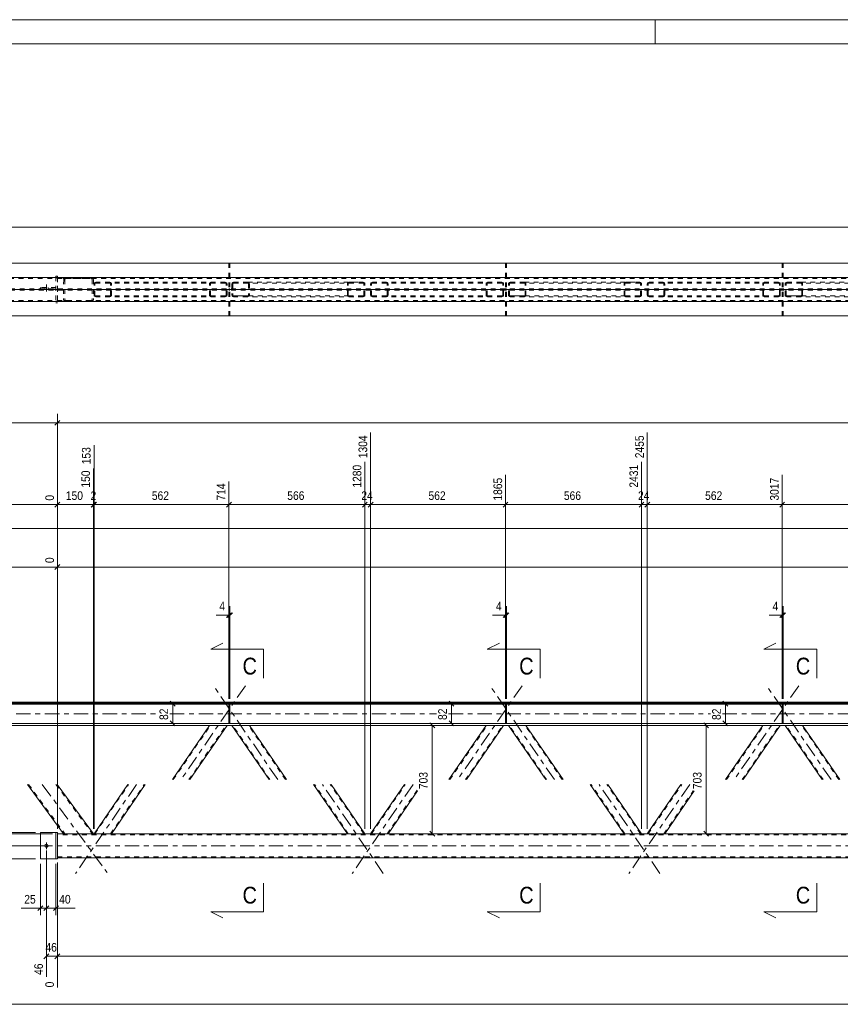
# Model space of a CAD drawing. Header units: millimetres. Extents: x 0 to 914, y 0 to 420.
# Tile 3 of 8: x 152 to 323, y 215 to 420. Entities that reach past the tile are written whole.
import ezdxf

# ---------------------------------------------------------------- set-up
doc = ezdxf.new("R2010")
doc.units = ezdxf.units.MM
for name, pattern in [('XKITLINE00', [0]), ('XKITLINE01', [4, 1, -1, 1, -1]), ('XKITLINE02', [4, 2, -2]), ('XKITLINE03', [6, 3, -1, 1, -1])]:
    doc.linetypes.add(name, pattern=pattern)
for name, color, linetype, lineweight in [('Arkusz rysunku', 3, 'Continuous', 0), ('Element', 2, 'Continuous', 0), ('Przekrój', 7, 'Continuous', 0), ('Wymiar', 4, 'Continuous', 0), ('Śruba', 3, 'Continuous', 0)]:
    doc.layers.add(name, color=color, linetype=linetype, lineweight=lineweight)
doc.styles.add('ARIAL', font='ARIAL.TTF')

msp = doc.modelspace()

# ---------------------------------------------------------------- linework, layer by layer
at = {"layer": 'Arkusz rysunku', "linetype": 'XKITLINE00', "lineweight": 0}
for p, q in [((914, 420), (0, 420)), ((284, 415), (284, 420)), ((909, 415), (5, 415))]:
    msp.add_line(p, q, dxfattribs=at)
at = {"layer": 'Element', "linetype": 'XKITLINE00', "lineweight": 0}
for p, q in [((724.78, 369.35), (126.58, 369.35)), ((126.58, 366.35), (724.78, 366.35)), ((724.78, 366.34), (126.58, 366.34)), ((166.64, 366.34), (166.65, 366.34)), ((126.58, 361.34), (724.78, 361.34)), ((126.58, 361.34), (724.78, 361.34)), ((724.78, 358.34), (126.58, 358.34)), ((724.78, 277.94), (126.58, 277.94)), ((126.58, 277.94), (724.78, 277.94)), ((724.78, 277.84), (126.58, 277.84)), ((126.58, 277.64), (724.78, 277.64)), ((195.31, 277.54), (138.63, 277.54)), ((195.31, 277.64), (195.31, 273.54)), ((195.31, 277.64), (195.51, 277.64)), ((195.51, 277.64), (195.51, 273.54)), ((252.88, 277.54), (195.51, 277.54)), ((252.88, 277.64), (252.88, 273.54)), ((252.88, 277.64), (253.08, 277.64)), ((253.08, 277.64), (253.08, 273.54)), ((310.44, 277.54), (253.08, 277.54)), ((310.44, 277.64), (310.44, 273.54)), ((310.44, 277.64), (310.64, 277.64)), ((310.64, 277.64), (310.64, 273.54)), ((368.01, 277.54), (310.64, 277.54)), ((717.68, 273.54), (133.68, 273.54)), ((133.68, 273.14), (715.82, 273.14)), ((183.54, 261.84), (191.27, 273.14)), ((194.91, 273.14), (187.17, 261.84)), ((195.51, 273.54), (195.31, 273.54)), ((203.66, 261.84), (195.92, 273.14)), ((199.56, 273.14), (207.29, 261.84)), ((241.1, 261.84), (248.84, 273.14)), ((252.47, 273.14), (244.74, 261.84)), ((253.08, 273.54), (252.88, 273.54)), ((261.22, 261.84), (253.49, 273.14)), ((257.12, 273.14), (264.86, 261.84)), ((298.67, 261.84), (306.4, 273.14)), ((310.04, 273.14), (302.3, 261.84)), ((310.64, 273.54), (310.44, 273.54)), ((318.79, 261.84), (311.05, 273.14)), ((314.69, 273.14), (322.43, 261.84)), ((153.36, 260.84), (160.91, 250.59)), ((159.57, 260.84), (167.13, 250.59)), ((167.24, 250.59), (174.25, 260.84)), ((177.88, 260.84), (170.87, 250.59)), ((219.96, 250.59), (212.94, 260.84)), ((216.58, 260.84), (223.59, 250.59)), ((224.8, 250.59), (231.82, 260.84)), ((277.52, 250.59), (270.51, 260.84)), ((274.14, 260.84), (281.16, 250.59)), ((282.37, 250.59), (289.38, 260.84)), ((234.54, 259.5), (228.44, 250.59)), ((292.1, 259.5), (286, 250.59)), ((156.07, 245.34), (156.07, 250.84)), ((156.07, 250.84), (159.32, 250.84)), ((159.32, 245.34), (159.32, 250.84)), ((159.32, 250.84), (159.62, 250.84)), ((159.62, 250.84), (159.62, 245.34)), ((160.91, 250.59), (159.62, 250.59)), ((166.98, 250.59), (160.91, 250.59)), ((167.09, 250.59), (166.98, 250.59)), ((167.12, 250.59), (167.09, 250.59)), ((684.23, 250.59), (167.12, 250.59)), ((159.32, 245.34), (156.07, 245.34)), ((159.62, 245.34), (159.32, 245.34)), ((159.62, 245.59), (691.73, 245.59))]:
    msp.add_line(p, q, dxfattribs=at)
at = {"layer": 'Element', "linetype": 'XKITLINE01', "lineweight": 0}
for p, q in [((126.58, 369.34), (724.78, 369.34)), ((195.31, 369.34), (195.31, 363.97)), ((195.31, 369.34), (195.51, 369.34)), ((195.51, 369.34), (195.51, 363.97)), ((252.88, 369.34), (252.88, 363.97)), ((252.88, 369.34), (253.08, 369.34)), ((253.08, 369.34), (253.08, 363.97)), ((310.44, 369.34), (310.44, 363.97)), ((310.44, 369.34), (310.64, 369.34)), ((310.64, 369.34), (310.64, 363.97)), ((724.78, 366.34), (126.58, 366.34)), ((135.53, 366.36), (166.63, 366.35)), ((135.53, 366.16), (166.63, 366.15)), ((159.32, 366.6), (159.62, 366.6)), ((159.32, 366.6), (159.32, 361.1)), ((159.62, 366.6), (159.62, 361.1)), ((159.62, 361.35), (159.62, 366.35)), ((691.73, 366.35), (159.62, 366.35)), ((691.73, 366.15), (159.62, 366.15)), ((160.92, 365.95), (160.91, 361.75)), ((160.92, 365.95), (160.95, 366.1)), ((161.18, 366.02), (161.16, 365.95)), ((161.16, 365.95), (161.16, 361.75)), ((161.24, 366.09), (161.18, 366.02)), ((161.22, 366.32), (161.41, 366.35)), ((161.32, 366.13), (161.24, 366.09)), ((161.41, 366.15), (161.32, 366.13)), ((166.63, 366.35), (166.64, 366.34)), ((166.72, 366.13), (166.63, 366.15)), ((166.65, 366.34), (166.82, 366.32)), ((166.81, 366.09), (166.72, 366.13)), ((166.86, 366.02), (166.81, 366.09)), ((166.88, 365.95), (166.86, 366.02)), ((166.88, 365.95), (166.88, 361.75)), ((167.09, 366.1), (167.13, 365.95)), ((167.13, 365.95), (167.12, 361.75)), ((167.24, 365.05), (167.26, 365.16)), ((167.24, 362.65), (167.24, 365.05)), ((167.26, 365.16), (167.34, 365.26)), ((167.34, 365.26), (167.46, 365.32)), ((167.43, 365.1), (167.42, 365.05)), ((167.42, 362.65), (167.42, 365.05)), ((167.47, 365.15), (167.43, 365.1)), ((167.46, 365.32), (167.6, 365.35)), ((167.53, 365.18), (167.47, 365.15)), ((167.6, 365.2), (167.53, 365.18)), ((194.54, 365.35), (167.6, 365.35)), ((194.54, 365.2), (167.6, 365.2)), ((170.51, 365.35), (170.65, 365.32)), ((170.58, 365.18), (170.51, 365.2)), ((170.64, 365.15), (170.58, 365.18)), ((170.67, 365.1), (170.64, 365.15)), ((170.65, 365.32), (170.76, 365.26)), ((170.69, 365.05), (170.67, 365.1)), ((170.69, 362.65), (170.69, 365.05)), ((170.76, 365.26), (170.84, 365.16)), ((170.84, 365.16), (170.87, 365.05)), ((170.87, 362.65), (170.87, 365.05)), ((191.3, 365.16), (191.27, 365.05)), ((191.27, 362.65), (191.27, 365.05)), ((191.38, 365.26), (191.3, 365.16)), ((191.49, 365.32), (191.38, 365.26)), ((191.45, 365.05), (191.47, 365.1)), ((191.45, 362.65), (191.45, 365.05)), ((191.47, 365.1), (191.51, 365.15)), ((191.63, 365.35), (191.49, 365.32)), ((191.51, 365.15), (191.56, 365.18)), ((191.56, 365.18), (191.63, 365.2)), ((194.68, 365.32), (194.54, 365.35)), ((194.54, 365.2), (194.61, 365.18)), ((194.61, 365.18), (194.67, 365.15)), ((194.67, 365.15), (194.71, 365.1)), ((194.8, 365.26), (194.68, 365.32)), ((194.71, 365.1), (194.72, 365.05)), ((194.72, 362.65), (194.72, 365.05)), ((194.88, 365.16), (194.8, 365.26)), ((194.91, 365.05), (194.88, 365.16)), ((194.91, 362.65), (194.91, 365.05)), ((195.51, 366.34), (195.31, 366.34)), ((195.51, 366.34), (195.31, 366.34)), ((195.95, 365.16), (195.92, 365.05)), ((195.92, 365.05), (195.92, 362.65)), ((196.03, 365.26), (195.95, 365.16)), ((196.15, 365.32), (196.03, 365.26)), ((196.1, 365.05), (196.12, 365.1)), ((196.1, 365.05), (196.1, 362.65)), ((196.12, 365.1), (196.16, 365.15)), ((196.29, 365.35), (196.15, 365.32)), ((196.16, 365.15), (196.22, 365.18)), ((196.22, 365.18), (196.29, 365.2)), ((196.29, 365.35), (199.19, 365.35)), ((196.29, 365.2), (220.32, 365.2)), ((196.29, 365.2), (199.19, 365.2)), ((199.19, 365.35), (223.23, 365.35)), ((199.33, 365.32), (199.19, 365.35)), ((199.19, 365.2), (199.26, 365.18)), ((199.26, 365.18), (199.32, 365.15)), ((199.32, 365.15), (199.36, 365.1)), ((199.45, 365.26), (199.33, 365.32)), ((199.36, 365.1), (199.38, 365.05)), ((199.38, 365.05), (199.38, 362.65)), ((199.53, 365.16), (199.45, 365.26)), ((199.56, 365.05), (199.53, 365.16)), ((199.56, 365.05), (199.56, 362.65)), ((219.96, 365.05), (219.99, 365.16)), ((219.96, 362.65), (219.96, 365.05)), ((219.99, 365.16), (220.06, 365.26)), ((220.06, 365.26), (220.18, 365.32)), ((220.15, 365.1), (220.14, 365.05)), ((220.14, 362.65), (220.14, 365.05)), ((220.19, 365.15), (220.15, 365.1)), ((220.18, 365.32), (220.32, 365.35)), ((220.25, 365.18), (220.19, 365.15)), ((220.32, 365.2), (220.25, 365.18)), ((220.32, 365.35), (223.23, 365.35)), ((220.32, 365.2), (223.23, 365.2)), ((223.23, 365.35), (223.37, 365.32)), ((223.3, 365.18), (223.23, 365.2)), ((223.36, 365.15), (223.3, 365.18)), ((223.4, 365.1), (223.36, 365.15)), ((223.37, 365.32), (223.49, 365.26)), ((223.41, 365.05), (223.4, 365.1)), ((223.41, 362.65), (223.41, 365.05)), ((223.49, 365.26), (223.57, 365.16)), ((223.57, 365.16), (223.59, 365.05)), ((223.59, 362.65), (223.59, 365.05)), ((224.8, 365.05), (224.83, 365.16)), ((224.8, 362.65), (224.8, 365.05)), ((224.83, 365.16), (224.91, 365.26)), ((224.91, 365.26), (225.03, 365.32)), ((225, 365.1), (224.98, 365.05)), ((224.98, 362.65), (224.98, 365.05)), ((225.04, 365.15), (225, 365.1)), ((225.03, 365.32), (225.16, 365.35)), ((225.09, 365.18), (225.04, 365.15)), ((225.16, 365.2), (225.09, 365.18)), ((252.11, 365.35), (225.16, 365.35)), ((252.11, 365.2), (225.16, 365.2)), ((228.07, 365.35), (228.21, 365.32)), ((228.14, 365.18), (228.07, 365.2)), ((228.2, 365.15), (228.14, 365.18)), ((228.24, 365.1), (228.2, 365.15)), ((228.21, 365.32), (228.33, 365.26)), ((228.25, 365.05), (228.24, 365.1)), ((228.25, 362.65), (228.25, 365.05)), ((228.33, 365.26), (228.41, 365.16)), ((228.41, 365.16), (228.44, 365.05)), ((228.44, 362.65), (228.44, 365.05)), ((248.86, 365.16), (248.84, 365.05)), ((248.84, 362.65), (248.84, 365.05)), ((248.94, 365.26), (248.86, 365.16)), ((249.06, 365.32), (248.94, 365.26)), ((249.02, 365.05), (249.03, 365.1)), ((249.02, 362.65), (249.02, 365.05)), ((249.03, 365.1), (249.07, 365.15)), ((249.2, 365.35), (249.06, 365.32)), ((249.07, 365.15), (249.13, 365.18)), ((249.13, 365.18), (249.2, 365.2)), ((252.25, 365.32), (252.11, 365.35)), ((252.11, 365.2), (252.18, 365.18)), ((252.18, 365.18), (252.24, 365.15)), ((252.24, 365.15), (252.28, 365.1)), ((252.36, 365.26), (252.25, 365.32)), ((252.28, 365.1), (252.29, 365.05)), ((252.29, 362.65), (252.29, 365.05)), ((252.44, 365.16), (252.36, 365.26)), ((252.47, 365.05), (252.44, 365.16)), ((252.47, 362.65), (252.47, 365.05)), ((253.08, 366.34), (252.88, 366.34)), ((253.08, 366.34), (252.88, 366.34)), ((253.52, 365.16), (253.49, 365.05)), ((253.49, 362.65), (253.49, 365.05)), ((253.6, 365.26), (253.52, 365.16)), ((253.71, 365.32), (253.6, 365.26)), ((253.67, 365.05), (253.68, 365.1)), ((253.67, 362.65), (253.67, 365.05)), ((253.68, 365.1), (253.72, 365.15)), ((253.85, 365.35), (253.71, 365.32)), ((253.72, 365.15), (253.78, 365.18)), ((253.78, 365.18), (253.85, 365.2)), ((253.85, 365.35), (256.76, 365.35)), ((253.85, 365.2), (277.89, 365.2)), ((253.85, 365.2), (256.76, 365.2)), ((256.76, 365.35), (280.8, 365.35)), ((256.9, 365.32), (256.76, 365.35)), ((256.76, 365.2), (256.83, 365.18)), ((256.83, 365.18), (256.89, 365.15)), ((256.89, 365.15), (256.93, 365.1)), ((257.02, 365.26), (256.9, 365.32)), ((256.93, 365.1), (256.94, 365.05)), ((256.94, 362.65), (256.94, 365.05)), ((257.1, 365.16), (257.02, 365.26)), ((257.12, 365.05), (257.1, 365.16)), ((257.12, 362.65), (257.12, 365.05)), ((277.52, 365.05), (277.55, 365.16)), ((277.52, 362.65), (277.52, 365.05)), ((277.55, 365.16), (277.63, 365.26)), ((277.63, 365.26), (277.75, 365.32)), ((277.72, 365.1), (277.71, 365.05)), ((277.71, 362.65), (277.71, 365.05)), ((277.76, 365.15), (277.72, 365.1)), ((277.75, 365.32), (277.89, 365.35)), ((277.82, 365.18), (277.76, 365.15)), ((277.89, 365.2), (277.82, 365.18)), ((277.89, 365.35), (280.8, 365.35)), ((277.89, 365.2), (280.8, 365.2)), ((280.8, 365.35), (280.93, 365.32)), ((280.87, 365.18), (280.8, 365.2)), ((280.92, 365.15), (280.87, 365.18)), ((280.96, 365.1), (280.92, 365.15)), ((280.93, 365.32), (281.05, 365.26)), ((280.98, 365.05), (280.96, 365.1)), ((280.98, 362.65), (280.98, 365.05)), ((281.05, 365.26), (281.13, 365.16)), ((281.13, 365.16), (281.16, 365.05)), ((281.16, 362.65), (281.16, 365.05)), ((282.37, 365.05), (282.39, 365.16)), ((282.37, 362.65), (282.37, 365.05)), ((282.39, 365.16), (282.47, 365.26)), ((282.47, 365.26), (282.59, 365.32)), ((282.56, 365.1), (282.55, 365.05)), ((282.55, 362.65), (282.55, 365.05)), ((282.6, 365.15), (282.56, 365.1)), ((282.59, 365.32), (282.73, 365.35)), ((282.66, 365.18), (282.6, 365.15)), ((282.73, 365.2), (282.66, 365.18)), ((309.67, 365.35), (282.73, 365.35)), ((309.67, 365.2), (282.73, 365.2)), ((285.64, 365.35), (285.78, 365.32)), ((285.71, 365.18), (285.64, 365.2)), ((285.77, 365.15), (285.71, 365.18)), ((285.81, 365.1), (285.77, 365.15)), ((285.78, 365.32), (285.9, 365.26)), ((285.82, 365.05), (285.81, 365.1)), ((285.82, 362.65), (285.82, 365.05)), ((285.9, 365.26), (285.97, 365.16)), ((285.97, 365.16), (286, 365.05)), ((286, 362.65), (286, 365.05)), ((306.43, 365.16), (306.4, 365.05)), ((306.4, 362.65), (306.4, 365.05)), ((306.51, 365.26), (306.43, 365.16)), ((306.63, 365.32), (306.51, 365.26)), ((306.58, 365.05), (306.6, 365.1)), ((306.58, 362.65), (306.58, 365.05)), ((306.6, 365.1), (306.64, 365.15)), ((306.77, 365.35), (306.63, 365.32)), ((306.64, 365.15), (306.7, 365.18)), ((306.7, 365.18), (306.77, 365.2)), ((309.81, 365.32), (309.67, 365.35)), ((309.67, 365.2), (309.74, 365.18)), ((309.74, 365.18), (309.8, 365.15)), ((309.8, 365.15), (309.84, 365.1)), ((309.93, 365.26), (309.81, 365.32)), ((309.84, 365.1), (309.86, 365.05)), ((309.86, 362.65), (309.86, 365.05)), ((310.01, 365.16), (309.93, 365.26)), ((310.04, 365.05), (310.01, 365.16)), ((310.04, 362.65), (310.04, 365.05)), ((310.64, 366.34), (310.44, 366.34)), ((310.64, 366.34), (310.44, 366.34)), ((311.08, 365.16), (311.05, 365.05)), ((311.05, 362.65), (311.05, 365.05)), ((311.16, 365.26), (311.08, 365.16)), ((311.28, 365.32), (311.16, 365.26)), ((311.24, 365.05), (311.25, 365.1)), ((311.24, 362.65), (311.24, 365.05)), ((311.25, 365.1), (311.29, 365.15)), ((311.42, 365.35), (311.28, 365.32)), ((311.29, 365.15), (311.35, 365.18)), ((311.35, 365.18), (311.42, 365.2)), ((311.42, 365.35), (314.33, 365.35)), ((311.42, 365.2), (335.45, 365.2)), ((311.42, 365.2), (314.33, 365.2)), ((314.33, 365.35), (338.36, 365.35)), ((314.47, 365.32), (314.33, 365.35)), ((314.33, 365.2), (314.4, 365.18)), ((314.4, 365.18), (314.45, 365.15)), ((314.45, 365.15), (314.49, 365.1)), ((314.58, 365.26), (314.47, 365.32)), ((314.49, 365.1), (314.51, 365.05)), ((314.51, 362.65), (314.51, 365.05)), ((314.66, 365.16), (314.58, 365.26)), ((314.69, 365.05), (314.66, 365.16)), ((314.69, 362.65), (314.69, 365.05)), ((724.78, 363.97), (126.58, 363.97)), ((724.78, 363.72), (126.58, 363.72)), ((159.32, 364.25), (156.07, 364.25)), ((156.07, 364.25), (156.07, 363.95)), ((159.32, 363.95), (156.07, 363.95)), ((159.32, 364.25), (159.32, 363.95)), ((195.51, 364.72), (195.31, 364.72)), ((195.51, 363.97), (195.31, 363.97)), ((195.31, 358.34), (195.31, 363.72)), ((195.31, 363.72), (195.51, 363.72)), ((195.51, 362.97), (195.31, 362.97)), ((195.51, 358.34), (195.51, 363.72)), ((253.08, 364.72), (252.88, 364.72)), ((253.08, 363.97), (252.88, 363.97)), ((252.88, 358.34), (252.88, 363.72)), ((252.88, 363.72), (253.08, 363.72)), ((253.08, 362.97), (252.88, 362.97)), ((253.08, 358.34), (253.08, 363.72)), ((310.64, 364.72), (310.44, 364.72)), ((310.64, 363.97), (310.44, 363.97)), ((310.44, 358.34), (310.44, 363.72)), ((310.44, 363.72), (310.64, 363.72)), ((310.64, 362.97), (310.44, 362.97)), ((310.64, 358.34), (310.64, 363.72)), ((126.58, 361.34), (724.78, 361.34)), ((135.53, 361.56), (166.63, 361.55)), ((135.53, 361.36), (166.63, 361.35)), ((159.32, 361.1), (159.62, 361.1)), ((159.62, 361.55), (691.73, 361.55)), ((691.73, 361.35), (159.62, 361.35)), ((160.95, 361.59), (160.91, 361.75)), ((161.16, 361.75), (161.18, 361.67)), ((161.18, 361.67), (161.23, 361.61)), ((161.41, 361.35), (161.22, 361.38)), ((161.23, 361.61), (161.32, 361.56)), ((161.32, 361.56), (161.41, 361.55)), ((166.63, 361.55), (166.72, 361.56)), ((166.82, 361.38), (166.63, 361.35)), ((166.72, 361.56), (166.8, 361.6)), ((166.8, 361.6), (166.86, 361.67)), ((166.86, 361.67), (166.88, 361.75)), ((167.12, 361.75), (167.09, 361.59)), ((167.26, 362.53), (167.24, 362.65)), ((167.34, 362.43), (167.26, 362.53)), ((167.46, 362.37), (167.34, 362.43)), ((167.42, 362.65), (167.43, 362.59)), ((167.43, 362.59), (167.47, 362.54)), ((167.6, 362.35), (167.46, 362.37)), ((167.47, 362.54), (167.53, 362.51)), ((167.53, 362.51), (167.6, 362.5)), ((194.54, 362.5), (167.6, 362.5)), ((194.54, 362.35), (167.6, 362.35)), ((170.51, 362.5), (170.58, 362.51)), ((170.65, 362.37), (170.51, 362.35)), ((170.58, 362.51), (170.64, 362.54)), ((170.64, 362.54), (170.67, 362.59)), ((170.76, 362.43), (170.65, 362.37)), ((170.67, 362.59), (170.69, 362.65)), ((170.84, 362.53), (170.76, 362.43)), ((170.87, 362.65), (170.84, 362.53)), ((191.27, 362.65), (191.3, 362.53)), ((191.3, 362.53), (191.38, 362.43)), ((191.38, 362.43), (191.49, 362.37)), ((191.47, 362.59), (191.45, 362.65)), ((191.51, 362.54), (191.47, 362.59)), ((191.49, 362.37), (191.63, 362.35)), ((191.56, 362.51), (191.51, 362.54)), ((191.63, 362.5), (191.56, 362.51)), ((194.61, 362.51), (194.54, 362.5)), ((194.54, 362.35), (194.68, 362.37)), ((194.67, 362.54), (194.61, 362.51)), ((194.71, 362.59), (194.67, 362.54)), ((194.68, 362.37), (194.8, 362.43)), ((194.72, 362.65), (194.71, 362.59)), ((194.8, 362.43), (194.88, 362.53)), ((194.88, 362.53), (194.91, 362.65)), ((195.51, 361.34), (195.31, 361.34)), ((195.51, 361.34), (195.31, 361.34)), ((195.92, 362.65), (195.95, 362.53)), ((195.95, 362.53), (196.03, 362.43)), ((196.03, 362.43), (196.15, 362.37)), ((196.12, 362.59), (196.1, 362.65)), ((196.16, 362.54), (196.12, 362.59)), ((196.15, 362.37), (196.29, 362.35)), ((196.22, 362.51), (196.16, 362.54)), ((196.29, 362.5), (196.22, 362.51)), ((220.32, 362.5), (196.29, 362.5)), ((196.29, 362.5), (199.19, 362.5)), ((199.19, 362.35), (196.29, 362.35)), ((199.26, 362.51), (199.19, 362.5)), ((199.19, 362.35), (199.33, 362.37)), ((223.23, 362.35), (199.19, 362.35)), ((199.32, 362.54), (199.26, 362.51)), ((199.36, 362.59), (199.32, 362.54)), ((199.33, 362.37), (199.45, 362.43)), ((199.38, 362.65), (199.36, 362.59)), ((199.45, 362.43), (199.53, 362.53)), ((199.53, 362.53), (199.56, 362.65)), ((219.99, 362.53), (219.96, 362.65)), ((220.06, 362.43), (219.99, 362.53)), ((220.18, 362.37), (220.06, 362.43)), ((220.14, 362.65), (220.15, 362.59)), ((220.15, 362.59), (220.19, 362.54)), ((220.32, 362.35), (220.18, 362.37)), ((220.19, 362.54), (220.25, 362.51)), ((220.25, 362.51), (220.32, 362.5)), ((223.23, 362.5), (220.32, 362.5)), ((220.32, 362.35), (223.23, 362.35)), ((223.23, 362.5), (223.3, 362.51)), ((223.37, 362.37), (223.23, 362.35)), ((223.3, 362.51), (223.36, 362.54)), ((223.36, 362.54), (223.4, 362.59)), ((223.49, 362.43), (223.37, 362.37)), ((223.4, 362.59), (223.41, 362.65)), ((223.57, 362.53), (223.49, 362.43)), ((223.59, 362.65), (223.57, 362.53)), ((224.83, 362.53), (224.8, 362.65)), ((224.91, 362.43), (224.83, 362.53)), ((225.03, 362.37), (224.91, 362.43)), ((224.98, 362.65), (225, 362.59)), ((225, 362.59), (225.04, 362.54)), ((225.16, 362.35), (225.03, 362.37)), ((225.04, 362.54), (225.09, 362.51)), ((225.09, 362.51), (225.16, 362.5)), ((252.11, 362.5), (225.16, 362.5)), ((252.11, 362.35), (225.16, 362.35)), ((228.07, 362.5), (228.14, 362.51)), ((228.21, 362.37), (228.07, 362.35)), ((228.14, 362.51), (228.2, 362.54)), ((228.2, 362.54), (228.24, 362.59)), ((228.33, 362.43), (228.21, 362.37)), ((228.24, 362.59), (228.25, 362.65)), ((228.41, 362.53), (228.33, 362.43)), ((228.44, 362.65), (228.41, 362.53)), ((248.84, 362.65), (248.86, 362.53)), ((248.86, 362.53), (248.94, 362.43)), ((248.94, 362.43), (249.06, 362.37)), ((249.03, 362.59), (249.02, 362.65)), ((249.07, 362.54), (249.03, 362.59)), ((249.06, 362.37), (249.2, 362.35)), ((249.13, 362.51), (249.07, 362.54)), ((249.2, 362.5), (249.13, 362.51)), ((252.18, 362.51), (252.11, 362.5)), ((252.11, 362.35), (252.25, 362.37)), ((252.24, 362.54), (252.18, 362.51)), ((252.28, 362.59), (252.24, 362.54)), ((252.25, 362.37), (252.36, 362.43)), ((252.29, 362.65), (252.28, 362.59)), ((252.36, 362.43), (252.44, 362.53)), ((252.44, 362.53), (252.47, 362.65)), ((253.08, 361.34), (252.88, 361.34)), ((253.08, 361.34), (252.88, 361.34)), ((253.49, 362.65), (253.52, 362.53)), ((253.52, 362.53), (253.6, 362.43)), ((253.6, 362.43), (253.71, 362.37)), ((253.68, 362.59), (253.67, 362.65)), ((253.72, 362.54), (253.68, 362.59)), ((253.71, 362.37), (253.85, 362.35)), ((253.78, 362.51), (253.72, 362.54)), ((253.85, 362.5), (253.78, 362.51)), ((277.89, 362.5), (253.85, 362.5)), ((253.85, 362.5), (256.76, 362.5)), ((256.76, 362.35), (253.85, 362.35)), ((256.83, 362.51), (256.76, 362.5)), ((256.76, 362.35), (256.9, 362.37)), ((280.8, 362.35), (256.76, 362.35)), ((256.89, 362.54), (256.83, 362.51)), ((256.93, 362.59), (256.89, 362.54)), ((256.9, 362.37), (257.02, 362.43)), ((256.94, 362.65), (256.93, 362.59)), ((257.02, 362.43), (257.1, 362.53)), ((257.1, 362.53), (257.12, 362.65)), ((277.55, 362.53), (277.52, 362.65)), ((277.63, 362.43), (277.55, 362.53)), ((277.75, 362.37), (277.63, 362.43)), ((277.71, 362.65), (277.72, 362.59)), ((277.72, 362.59), (277.76, 362.54)), ((277.89, 362.35), (277.75, 362.37)), ((277.76, 362.54), (277.82, 362.51)), ((277.82, 362.51), (277.89, 362.5)), ((280.8, 362.5), (277.89, 362.5)), ((277.89, 362.35), (280.8, 362.35)), ((280.8, 362.5), (280.87, 362.51)), ((280.93, 362.37), (280.8, 362.35)), ((280.87, 362.51), (280.92, 362.54)), ((280.92, 362.54), (280.96, 362.59)), ((281.05, 362.43), (280.93, 362.37)), ((280.96, 362.59), (280.98, 362.65)), ((281.13, 362.53), (281.05, 362.43)), ((281.16, 362.65), (281.13, 362.53)), ((282.39, 362.53), (282.37, 362.65)), ((282.47, 362.43), (282.39, 362.53)), ((282.59, 362.37), (282.47, 362.43)), ((282.55, 362.65), (282.56, 362.59)), ((282.56, 362.59), (282.6, 362.54)), ((282.73, 362.35), (282.59, 362.37)), ((282.6, 362.54), (282.66, 362.51)), ((282.66, 362.51), (282.73, 362.5)), ((309.67, 362.5), (282.73, 362.5)), ((309.67, 362.35), (282.73, 362.35)), ((285.64, 362.5), (285.71, 362.51)), ((285.78, 362.37), (285.64, 362.35)), ((285.71, 362.51), (285.77, 362.54)), ((285.77, 362.54), (285.81, 362.59)), ((285.9, 362.43), (285.78, 362.37)), ((285.81, 362.59), (285.82, 362.65)), ((285.97, 362.53), (285.9, 362.43)), ((286, 362.65), (285.97, 362.53)), ((306.4, 362.65), (306.43, 362.53)), ((306.43, 362.53), (306.51, 362.43)), ((306.51, 362.43), (306.63, 362.37)), ((306.6, 362.59), (306.58, 362.65)), ((306.64, 362.54), (306.6, 362.59)), ((306.63, 362.37), (306.77, 362.35)), ((306.7, 362.51), (306.64, 362.54)), ((306.77, 362.5), (306.7, 362.51)), ((309.74, 362.51), (309.67, 362.5)), ((309.67, 362.35), (309.81, 362.37)), ((309.8, 362.54), (309.74, 362.51)), ((309.84, 362.59), (309.8, 362.54)), ((309.81, 362.37), (309.93, 362.43)), ((309.86, 362.65), (309.84, 362.59)), ((309.93, 362.43), (310.01, 362.53)), ((310.01, 362.53), (310.04, 362.65)), ((310.64, 361.34), (310.44, 361.34)), ((310.64, 361.34), (310.44, 361.34)), ((311.05, 362.65), (311.08, 362.53)), ((311.08, 362.53), (311.16, 362.43)), ((311.16, 362.43), (311.28, 362.37)), ((311.25, 362.59), (311.24, 362.65)), ((311.29, 362.54), (311.25, 362.59)), ((311.28, 362.37), (311.42, 362.35)), ((311.35, 362.51), (311.29, 362.54)), ((311.42, 362.5), (311.35, 362.51)), ((335.45, 362.5), (311.42, 362.5)), ((311.42, 362.5), (314.33, 362.5)), ((314.33, 362.35), (311.42, 362.35)), ((314.4, 362.51), (314.33, 362.5)), ((314.33, 362.35), (314.47, 362.37)), ((338.36, 362.35), (314.33, 362.35)), ((314.45, 362.54), (314.4, 362.51)), ((314.49, 362.59), (314.45, 362.54)), ((314.47, 362.37), (314.58, 362.43)), ((314.51, 362.65), (314.49, 362.59)), ((314.58, 362.43), (314.66, 362.53)), ((314.66, 362.53), (314.69, 362.65)), ((724.78, 358.34), (126.58, 358.34)), ((195.31, 358.34), (195.51, 358.34)), ((252.88, 358.34), (253.08, 358.34)), ((310.44, 358.34), (310.64, 358.34)), ((126.58, 277.94), (724.78, 277.94)), ((126.58, 277.84), (724.78, 277.84)), ((126.58, 277.74), (724.78, 277.74)), ((126.58, 277.74), (724.78, 277.74)), ((724.78, 277.64), (126.58, 277.64)), ((195.31, 277.74), (195.31, 274.29)), ((195.31, 277.74), (195.51, 277.74)), ((195.31, 273.54), (195.31, 277.74)), ((195.31, 277.74), (195.51, 277.74)), ((195.31, 277.64), (195.51, 277.64)), ((195.51, 277.54), (195.31, 277.54)), ((195.51, 277.54), (195.31, 277.54)), ((195.51, 277.54), (195.31, 277.54)), ((195.31, 276.79), (195.51, 276.79)), ((195.51, 276.79), (195.31, 276.79)), ((195.51, 274.29), (195.51, 277.74)), ((195.51, 277.74), (195.51, 273.54)), ((252.88, 277.74), (252.88, 274.29)), ((252.88, 277.74), (253.08, 277.74)), ((252.88, 273.54), (252.88, 277.74)), ((252.88, 277.74), (253.08, 277.74)), ((252.88, 277.64), (253.08, 277.64)), ((253.08, 277.54), (252.88, 277.54)), ((253.08, 277.54), (252.88, 277.54)), ((253.08, 277.54), (252.88, 277.54)), ((252.88, 276.79), (253.08, 276.79)), ((253.08, 276.79), (252.88, 276.79)), ((253.08, 274.29), (253.08, 277.74)), ((253.08, 277.74), (253.08, 273.54)), ((310.44, 277.74), (310.44, 274.29)), ((310.44, 277.74), (310.64, 277.74)), ((310.44, 273.54), (310.44, 277.74)), ((310.44, 277.74), (310.64, 277.74)), ((310.44, 277.64), (310.64, 277.64)), ((310.64, 277.54), (310.44, 277.54)), ((310.64, 277.54), (310.44, 277.54)), ((310.64, 277.54), (310.44, 277.54)), ((310.44, 276.79), (310.64, 276.79)), ((310.64, 276.79), (310.44, 276.79)), ((310.64, 274.29), (310.64, 277.74)), ((310.64, 277.74), (310.64, 273.54)), ((724.78, 273.54), (126.58, 273.54)), ((183.72, 261.84), (191.45, 273.14)), ((186.99, 261.84), (194.72, 273.14)), ((194.91, 273.14), (191.27, 273.14)), ((195.31, 274.29), (195.51, 274.29)), ((195.31, 274.29), (195.51, 274.29)), ((195.51, 273.54), (195.31, 273.54)), ((199.56, 273.14), (195.92, 273.14)), ((203.84, 261.84), (196.1, 273.14)), ((207.11, 261.84), (199.38, 273.14)), ((241.28, 261.84), (249.02, 273.14)), ((244.55, 261.84), (252.29, 273.14)), ((252.47, 273.14), (248.84, 273.14)), ((252.88, 274.29), (253.08, 274.29)), ((252.88, 274.29), (253.08, 274.29)), ((253.08, 273.54), (252.88, 273.54)), ((257.12, 273.14), (253.49, 273.14)), ((261.41, 261.84), (253.67, 273.14)), ((264.68, 261.84), (256.94, 273.14)), ((298.85, 261.84), (306.58, 273.14)), ((302.12, 261.84), (309.86, 273.14)), ((310.04, 273.14), (306.4, 273.14)), ((310.44, 274.29), (310.64, 274.29)), ((310.44, 274.29), (310.64, 274.29)), ((310.64, 273.54), (310.44, 273.54)), ((314.69, 273.14), (311.05, 273.14)), ((318.97, 261.84), (311.24, 273.14)), ((322.24, 261.84), (314.51, 273.14)), ((153.61, 260.84), (161.16, 250.59)), ((159.32, 260.84), (166.88, 250.59)), ((167.42, 250.59), (174.43, 260.84)), ((170.69, 250.59), (177.7, 260.84)), ((220.14, 250.59), (213.13, 260.84)), ((223.41, 250.59), (216.4, 260.84)), ((224.98, 250.59), (232, 260.84)), ((277.71, 250.59), (270.69, 260.84)), ((280.98, 250.59), (273.96, 260.84)), ((282.55, 250.59), (289.56, 260.84)), ((228.25, 250.59), (234.5, 259.71)), ((285.82, 250.59), (291.92, 259.5)), ((159.32, 250.84), (159.32, 245.34)), ((159.62, 250.59), (159.62, 245.59)), ((691.73, 250.39), (159.62, 250.39)), ((160.91, 250.59), (160.92, 250.59)), ((167.12, 250.59), (160.91, 250.59)), ((161.16, 250.59), (161.16, 250.59)), ((166.63, 250.59), (166.63, 250.59)), ((166.63, 250.59), (166.63, 250.59)), ((166.86, 250.59), (166.82, 250.59)), ((166.82, 250.59), (166.86, 250.59)), ((166.82, 250.59), (166.82, 250.59)), ((166.98, 250.59), (166.82, 250.59)), ((166.86, 250.59), (166.88, 250.59)), ((166.86, 250.59), (166.88, 250.59)), ((166.88, 250.59), (166.88, 250.59)), ((167.13, 250.59), (167.12, 250.59)), ((167.13, 250.59), (167.12, 250.59)), ((170.87, 250.59), (167.24, 250.59)), ((223.59, 250.59), (219.96, 250.59)), ((228.44, 250.59), (224.8, 250.59)), ((281.16, 250.59), (277.52, 250.59)), ((286, 250.59), (282.37, 250.59)), ((159.62, 245.79), (691.73, 245.79))]:
    msp.add_line(p, q, dxfattribs=at)
at = {"layer": 'Element', "linetype": 'XKITLINE03', "lineweight": 0}
for p, q in [((116.58, 363.84), (732.5, 363.84)), ((132.21, 363.86), (169.95, 363.84)), ((149.62, 363.85), (701.73, 363.85)), ((198.74, 363.85), (163.41, 363.85)), ((227.42, 363.85), (192.09, 363.85)), ((256.3, 363.85), (220.97, 363.85)), ((284.99, 363.85), (249.66, 363.85)), ((313.87, 363.85), (278.54, 363.85)), ((342.55, 363.85), (307.22, 363.85)), ((198.74, 281.39), (185.35, 261.84)), ((205.48, 261.84), (192.09, 281.39)), ((256.3, 281.39), (242.92, 261.84)), ((263.04, 261.84), (249.66, 281.39)), ((313.87, 281.39), (300.48, 261.84)), ((320.61, 261.84), (307.22, 281.39)), ((127.02, 275.54), (180.5, 275.54)), ((183.02, 275.54), (238.5, 275.54)), ((241.02, 275.54), (295.5, 275.54)), ((298.02, 275.54), (353.5, 275.54)), ((156.47, 260.84), (169.95, 242.54)), ((176.07, 260.84), (163.41, 242.33)), ((227.42, 242.33), (214.76, 260.84)), ((233.63, 260.84), (220.97, 242.33)), ((284.99, 242.33), (272.33, 260.84)), ((291.2, 260.84), (278.54, 242.33)), ((149.62, 248.09), (701.73, 248.09))]:
    msp.add_line(p, q, dxfattribs=at)
at = {"layer": 'Element', "linetype": 'XKITLINE01', "lineweight": 0}
for centre, start, end in [((161.36, 365.88), 106.7832, 150.8457), ((166.69, 365.87), 29.1124, 73.1748), ((161.35, 361.82), 209.1124, 253.1748), ((166.68, 361.82), 286.7832, 330.8457)]:
    msp.add_arc(centre, 0.46, start, end, dxfattribs=at)
at = {"layer": 'Przekrój', "linetype": 'XKITLINE00', "lineweight": 0}
for p, q in [((191.51, 288.97), (194.01, 290.22)), ((196.51, 288.97), (191.51, 288.97)), ((202.51, 288.97), (196.51, 288.97)), ((202.51, 288.97), (202.51, 282.97)), ((249.08, 288.97), (251.58, 290.22)), ((254.08, 288.97), (249.08, 288.97)), ((260.08, 288.97), (254.08, 288.97)), ((260.08, 288.97), (260.08, 282.97)), ((306.64, 288.97), (309.14, 290.22)), ((311.64, 288.97), (306.64, 288.97)), ((317.64, 288.97), (311.64, 288.97)), ((317.64, 288.97), (317.64, 282.97)), ((202.51, 234.3), (202.51, 240.3)), ((260.08, 234.3), (260.08, 240.3)), ((317.64, 234.3), (317.64, 240.3)), ((191.51, 234.3), (194.01, 233.05)), ((196.51, 234.3), (191.51, 234.3)), ((202.51, 234.3), (196.51, 234.3)), ((249.08, 234.3), (251.58, 233.05)), ((254.08, 234.3), (249.08, 234.3)), ((260.08, 234.3), (254.08, 234.3)), ((306.64, 234.3), (309.14, 233.05)), ((311.64, 234.3), (306.64, 234.3)), ((317.64, 234.3), (311.64, 234.3))]:
    msp.add_line(p, q, dxfattribs=at)
at = {"layer": 'Wymiar', "linetype": 'XKITLINE00', "lineweight": 0}
for p, q in [((126.58, 376.85), (717.68, 376.85)), ((126.18, 336.09), (159.62, 336.09)), ((160.13, 336.59), (159.11, 335.58)), ((160.13, 336.59), (159.11, 335.58)), ((159.62, 251.59), (159.62, 337.95)), ((159.62, 251.59), (159.62, 337.95)), ((159.62, 336.09), (691.73, 336.09)), ((224.8, 251.59), (224.8, 334.07)), ((224.8, 322.21), (224.8, 334.07)), ((282.37, 251.59), (282.37, 334.07)), ((282.37, 322.21), (282.37, 334.07)), ((167.24, 251.59), (167.24, 331.47)), ((167.24, 322.21), (167.24, 331.47)), ((223.59, 322.21), (223.59, 327.95)), ((223.59, 251.59), (223.59, 327.95)), ((281.16, 322.21), (281.16, 327.95)), ((281.16, 251.59), (281.16, 327.95)), ((167.12, 322.21), (167.12, 326.61)), ((167.12, 251.59), (167.12, 326.61)), ((195.31, 278.64), (195.31, 323.91)), ((195.31, 278.64), (195.31, 323.91)), ((252.88, 278.64), (252.88, 325.25)), ((252.88, 278.64), (252.88, 325.25)), ((310.44, 278.64), (310.44, 325.25)), ((310.44, 278.64), (310.44, 325.25)), ((159.62, 251.59), (159.62, 321.24)), ((159.62, 251.59), (159.62, 321.24)), ((167.12, 251.59), (167.12, 319.69)), ((167.24, 251.59), (167.24, 319.69)), ((223.59, 251.59), (223.59, 319.69)), ((224.8, 251.59), (224.8, 319.69)), ((281.16, 251.59), (281.16, 319.69)), ((282.37, 251.59), (282.37, 319.69)), ((138.43, 319.09), (159.62, 319.09)), ((160.13, 319.59), (159.11, 318.58)), ((160.13, 319.59), (159.11, 318.58)), ((159.62, 319.09), (167.12, 319.09)), ((167.63, 319.59), (166.62, 318.58)), ((167.63, 319.59), (166.62, 318.58)), ((167.74, 319.59), (166.73, 318.58)), ((167.74, 319.59), (166.73, 318.58)), ((167.12, 319.09), (167.24, 319.09)), ((167.24, 319.09), (195.31, 319.09)), ((195.82, 319.59), (194.8, 318.58)), ((195.82, 319.59), (194.8, 318.58)), ((195.31, 319.09), (223.59, 319.09)), ((224.1, 319.59), (223.08, 318.58)), ((224.1, 319.59), (223.08, 318.58)), ((223.59, 319.09), (224.8, 319.09)), ((225.31, 319.59), (224.29, 318.58)), ((225.31, 319.59), (224.29, 318.58)), ((224.8, 319.09), (252.88, 319.09)), ((253.38, 319.59), (252.37, 318.58)), ((253.38, 319.59), (252.37, 318.58)), ((252.88, 319.09), (281.16, 319.09)), ((281.67, 319.59), (280.65, 318.58)), ((281.67, 319.59), (280.65, 318.58)), ((281.16, 319.09), (282.37, 319.09)), ((282.88, 319.59), (281.86, 318.58)), ((282.88, 319.59), (281.86, 318.58)), ((282.37, 319.09), (310.44, 319.09)), ((310.95, 319.59), (309.93, 318.58)), ((310.95, 319.59), (309.93, 318.58)), ((310.44, 319.09), (338.73, 319.09)), ((126.58, 314.09), (713.41, 314.09)), ((159.62, 251.59), (159.62, 308.24)), ((159.62, 251.59), (159.62, 308.24)), ((131.18, 306.09), (159.62, 306.09)), ((160.13, 306.59), (159.11, 305.58)), ((160.13, 306.59), (159.11, 305.58)), ((159.62, 306.09), (720.18, 306.09)), ((195.31, 278.64), (195.31, 297.95)), ((195.51, 278.64), (195.51, 297.95)), ((252.88, 278.64), (252.88, 297.95)), ((253.08, 278.64), (253.08, 297.95)), ((310.44, 278.64), (310.44, 297.95)), ((310.64, 278.64), (310.64, 297.95)), ((195.31, 296.09), (192.62, 296.09)), ((195.31, 296.09), (192.62, 296.09)), ((195.82, 296.59), (194.8, 295.58)), ((196.02, 296.59), (195, 295.58)), ((195.31, 296.09), (195.51, 296.09)), ((252.88, 296.09), (250.19, 296.09)), ((252.88, 296.09), (250.19, 296.09)), ((253.38, 296.59), (252.37, 295.58)), ((253.58, 296.59), (252.57, 295.58)), ((252.88, 296.09), (253.08, 296.09)), ((310.44, 296.09), (307.76, 296.09)), ((310.44, 296.09), (307.76, 296.09)), ((310.95, 296.59), (309.93, 295.58)), ((311.15, 296.59), (310.13, 295.58)), ((310.44, 296.09), (310.64, 296.09)), ((194.51, 277.64), (181.76, 277.64)), ((183.11, 278.15), (184.13, 277.14)), ((183.62, 273.54), (183.62, 277.64)), ((252.08, 277.64), (239.76, 277.64)), ((241.11, 278.15), (242.13, 277.14)), ((241.62, 273.54), (241.62, 277.64)), ((309.64, 277.64), (296.76, 277.64)), ((298.11, 278.15), (299.13, 277.14)), ((298.62, 273.54), (298.62, 277.64)), ((198.56, 273.14), (147.76, 273.14)), ((194.31, 273.54), (181.76, 273.54)), ((183.11, 274.05), (184.13, 273.03)), ((256.12, 273.14), (235.76, 273.14)), ((237.11, 273.65), (238.13, 272.63)), ((237.62, 250.59), (237.62, 273.14)), ((251.88, 273.54), (239.76, 273.54)), ((241.11, 274.05), (242.13, 273.03)), ((313.69, 273.14), (292.76, 273.14)), ((294.11, 273.65), (295.13, 272.63)), ((294.62, 250.59), (294.62, 273.14)), ((309.44, 273.54), (296.76, 273.54)), ((298.11, 274.05), (299.13, 273.03)), ((158.62, 250.59), (128.76, 250.59)), ((155.07, 250.84), (137.76, 250.84)), ((155.07, 250.84), (142.76, 250.84)), ((158.62, 250.59), (142.76, 250.59)), ((158.62, 250.59), (144.76, 250.59)), ((158.62, 250.59), (147.76, 250.59)), ((247.84, 250.59), (235.76, 250.59)), ((237.11, 251.09), (238.13, 250.08)), ((305.4, 250.59), (292.76, 250.59)), ((294.11, 251.09), (295.13, 250.08)), ((156.32, 248.09), (137.76, 248.09)), ((156.32, 248.09), (137.76, 248.09)), ((156.32, 248.09), (144.76, 248.09)), ((157.32, 247.09), (157.32, 220.8)), ((157.32, 247.09), (157.32, 233.65)), ((157.32, 247.09), (157.32, 233.65)), ((155.07, 245.34), (146.02, 245.34)), ((156.07, 244.34), (156.07, 233.65)), ((159.32, 244.34), (159.32, 233.65)), ((159.62, 244.59), (159.62, 228.21)), ((159.62, 244.59), (159.62, 218.61)), ((156.07, 235.09), (152.05, 235.09)), ((156.07, 235.09), (152.05, 235.09)), ((156.58, 235.59), (155.56, 234.58)), ((156.07, 235.09), (157.32, 235.09)), ((157.83, 235.59), (156.81, 234.58)), ((157.83, 235.59), (156.81, 234.58)), ((157.32, 235.09), (159.32, 235.09)), ((159.83, 235.59), (158.81, 234.58)), ((159.32, 235.09), (163.34, 235.09)), ((159.32, 235.09), (163.34, 235.09)), ((157.83, 225.59), (156.81, 224.58)), ((160.13, 225.59), (159.11, 224.58)), ((160.13, 225.59), (159.11, 224.58)), ((159.62, 225.69), (159.62, 218.61)), ((157.32, 225.09), (159.62, 225.09)), ((159.62, 225.09), (694.03, 225.09)), ((126.58, 215.09), (710.11, 215.09))]:
    msp.add_line(p, q, dxfattribs=at)
at = {"layer": 'Śruba', "linetype": 'XKITLINE02', "lineweight": 0}
for p, q in [((157.32, 363.42), (157.32, 364.92)), ((156.97, 363.95), (156.97, 364.25)), ((157.67, 363.95), (157.67, 364.25))]:
    msp.add_line(p, q, dxfattribs=at)
at = {"layer": 'Śruba', "linetype": 'XKITLINE00', "lineweight": 0}
for p, q in [((156.62, 248.09), (158.02, 248.09)), ((157.32, 247.39), (157.32, 248.79))]:
    msp.add_line(p, q, dxfattribs=at)
msp.add_circle((157.32, 248.09), 0.35, dxfattribs=at)

# ---------------------------------------------------------------- texts
at = {"layer": 'Przekrój', "style": 'ARIAL', "width": 0.85}
for p in [(198.14, 283.72), (255.71, 283.72), (313.27, 283.72), (198.14, 236.05), (255.71, 236.05), (313.27, 236.05)]:
    msp.add_text('C', height=3.5, dxfattribs=at).set_placement(p)
at = {"layer": 'Wymiar', "style": 'ARIAL', "width": 0.85}
for s, p in [('1304', (224.08, 328.73)), ('2455', (281.65, 328.73)), ('153', (166.52, 327.47)), ('150', (166.4, 322.61)), ('1280', (222.87, 322.61)), ('2431', (280.44, 322.61)), ('1865', (252.16, 319.91)), ('3017', (309.72, 319.91)), ('714', (194.59, 319.91)), ('0', (158.9, 319.91)), ('0', (158.9, 306.91)), ('82', (182.66, 274.26)), ('82', (240.66, 274.26)), ('82', (297.66, 274.26)), ('703', (236.66, 259.86)), ('703', (293.66, 259.86)), ('46', (156.6, 221.2)), ('0', (158.9, 218.61))]:
    msp.add_text(s, height=1.8, rotation=90.0002, dxfattribs=at).set_placement(p)
for s, p in [('150', (161.37, 320.05)), ('2', (166.51, 320.05)), ('562', (179.27, 320.05)), ('566', (207.45, 320.05)), ('24', (222.86, 320.05)), ('562', (236.84, 320.05)), ('566', (265.01, 320.05)), ('24', (280.43, 320.05)), ('562', (294.4, 320.05)), ('4', (193.3, 297.05)), ('4', (250.87, 297.05)), ('4', (308.43, 297.05)), ('25', (152.72, 236.05)), ('40', (159.99, 236.05)), ('46', (157.13, 226.05))]:
    msp.add_text(s, height=1.8, dxfattribs=at).set_placement(p)

doc.saveas('drawing.dxf')
